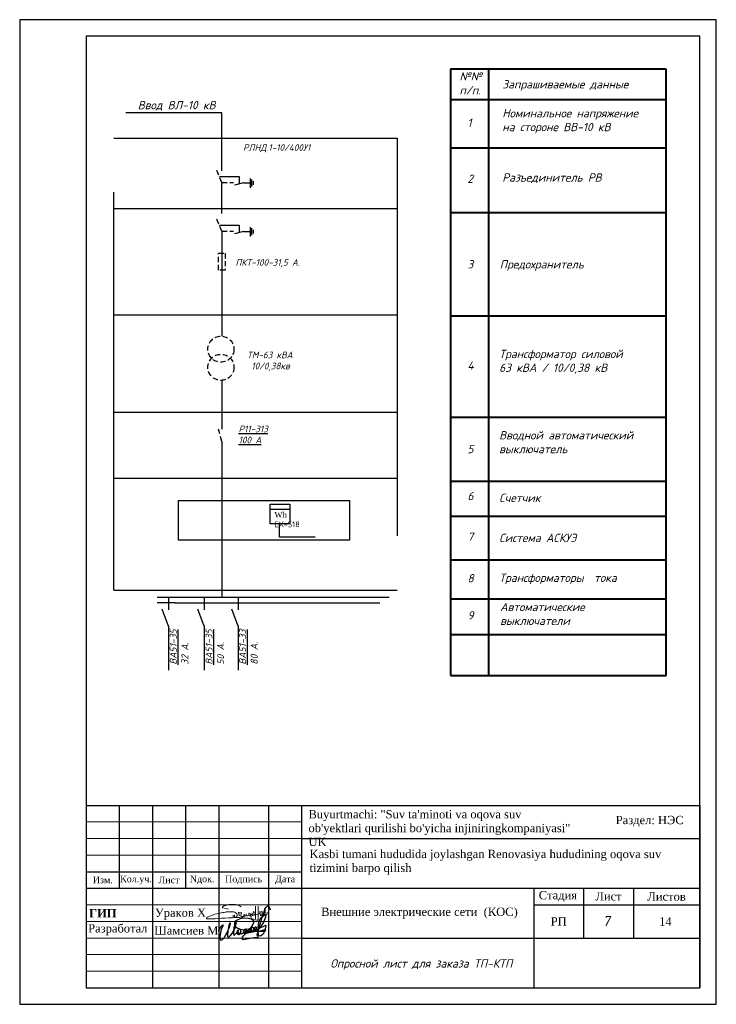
# Model space of a CAD drawing. Header units: metres. Extents: x 703615 to 712205, y 4306166 to 4311183.
# Tile 102 of 256: x 708890 to 709100, y 4306635 to 4306932. Entities that reach past the tile are written whole.
import ezdxf

# ---------------------------------------------------------------- set-up
doc = ezdxf.new("R2010")
doc.units = ezdxf.units.M
doc.header["$LTSCALE"] = 0.5
for name, pattern in [('ACAD_ISO03W100', [30, 12, -18]), ('ACAD_ISO08W100', [36, 24, -3, 6, -3]), ('HIDDEN2', [4.7625, 3.175, -1.5875])]:
    doc.linetypes.add(name, pattern=pattern)
for name, color, linetype, lineweight in [('Графа', 7, 'Continuous', 30), ('Графа 20', 7, 'Continuous', 20), ('ПЛАН', 250, 'Continuous', 30), ('Слой размерная', 7, 'Continuous', 13), ('Формат', 7, 'Continuous', 25)]:
    doc.layers.add(name, color=color, linetype=linetype, lineweight=lineweight)
doc.layers.add('Таблицы', color=7, linetype='Continuous')
doc.layers.add('Титульный лист', color=7, linetype='Continuous')
doc.styles.add('Arial UPS', font='times.ttf', dxfattribs={"height": 2.5})
doc.styles.add('ISOCPEUR текстовый', font='isocpeur.ttf', dxfattribs={"width": 0.8, "oblique": 15})
doc.styles.get("Standard").update_dxf_attribs({"font": 'times.ttf'})
doc.styles.add('Style-RUSSIAN_1251 I 0.32289', font='isocpeui.ttf')
doc.styles.add('Times new roman', font='timesbd.ttf', dxfattribs={"height": 3})
doc.styles.add('X_ISO', font='isocpeui.ttf')
doc.styles.add('ГОСТ 250', font='isocpeui.ttf', dxfattribs={"height": 250})

# ---------------------------------------------------------------- blocks, each defined once
blk = doc.blocks.new('A$C194E077B')
at = {"color": 5, "lineweight": 20}
for points in [[(-162, 200), (-240, 221), (-364, 241), (-364, 276), (-310, 307), (-248, 324), (-145, 351), (-37, 351), (76, 351), (195, 319), (266, 278)], [(42, -99), (83, -76), (96, -68), (110, -53), (122, -42), (131, -27), (137, -5), (137, 22), (125, 42), (110, 57), (100, 67), (80, 78), (58, 91), (13, 103), (-19, 112), (-87, 112), (-127, 112), (-231, 105), (-249, 100), (-271, 100), (-317, 88), (-348, 80), (-409, 70), (-436, 66), (-497, 49), (-543, 37), (-617, 24), (-665, 5), (-728, -12), (-787, -37), (-841, -58), (-859, -64), (-880, -77), (-894, -91), (-904, -101), (-904, -112), (-894, -123), (-871, -130), (-840, -134), (-808, -134), (-760, -134), (-737, -134), (-654, -127), (-612, -124), (-491, -116), (-389, -109), (-287, -102), (-158, -97), (-39, -97), (85, -89), (174, -89), (222, -82), (269, -75), (318, -67), (369, -63), (369, -63)], [(0, 0), (0, -92)], [(41, 2), (41, -98)], [(203, -24), (196, 1), (191, 21), (185, 44), (185, 65), (176, 81), (169, 93), (189, 73), (200, 70), (220, 70), (242, 70), (259, 75), (272, 78), (279, 90), (279, 70), (274, 51), (262, 26), (252, 0), (252, -16), (261, -33), (282, -45), (303, -50), (329, -43), (347, -33), (361, -19), (368, -6), (371, 33), (368, -6), (372, -22), (382, -27), (392, -33), (406, -29), (418, -26), (433, -12), (438, -3), (438, 39), (438, -3), (453, -18), (464, -25), (477, -25), (504, -20), (521, -3), (528, 9), (524, 23), (522, 41), (522, 48), (526, 55), (535, 63), (549, 63), (569, 49), (579, 25), (585, 1), (580, -18), (565, -26), (549, -26), (531, -8), (528, 9)], [(835, 300), (835, -171), (799, -177), (729, -165), (620, -121), (593, -75), (602, -42), (665, -20), (730, 7), (798, 17), (885, 36), (885, 36), (905, 45)], [(593, 2), (615, 20), (621, 30), (635, 45), (637, 70), (635, 45), (635, 19), (646, 1), (664, -10), (680, -10), (701, 0), (705, 13), (705, 35), (699, 66), (686, 94), (680, 122)], [(682, 123), (691, 107), (705, 87), (717, 87)], [(748, 299), (746, -138)], [(898, 116), (898, 60), (906, 31), (917, -11)], [(910, 55), (903, 116)], [(952, -13), (967, 14), (978, 53), (978, 112), (973, 131)], [(962, 114), (967, 97), (978, 53), (987, 20), (1013, 5), (1032, 10), (1061, 39), (1076, 96), (1076, 123), (1074, 180)], [(1064, 182), (1056, 151), (1045, 113), (1045, 80), (1055, 46), (1070, 20), (1088, 9), (1109, 9), (1132, 31), (1138, 57), (1138, 93)]]:
    blk.add_lwpolyline(points, dxfattribs=at)
for centre, radius, start, end in [((681, 122), 1.13, 41.4, 190.5897), ((901, 116), 2.8, 15.3098, 164.5601), ((899, 54), 10.7, 301.2071, 10.1496), ((979, 116), 16.6, 111.912, 188.6151), ((1068, 178), 5.72, 18.1801, 138.9915), ((935, -4), 19.1, 202.8625, 330.9274)]:
    blk.add_arc(centre, radius, start, end, dxfattribs=at)
blk = doc.blocks.new('подпись')
at = {"color": 5, "lineweight": 25, "ltscale": 100}
for points in [[(0, 0), (-197, 126), (-197, 309), (-123, 591), (567, 1632), (953, 2109), (1273, 2414), (1527, 2589), (1215, 1792), (928, 1029), (653, 301), (452, -351), (337, -1266), (279, -1948), (312, -2490), (402, -2825), (550, -3092), (838, -3149), (1109, -3069), (1379, -2844), (1823, -2349), (2373, -1422), (2702, -820), (3274, 231), (3712, 1254), (3950, 2044), (4122, 2646), (4211, 2957), (4211, 3165), (4040, 3165), (3851, 2974), (3638, 2341), (3506, 1674), (3350, 976), (3274, 231), (3120, -1415), (3120, -1857), (3317, -2036), (3605, -2048), (3851, -1891), (4171, -1590), (4828, -736), (5198, -126), (5526, 553), (5978, 1354), (6150, 1952), (6273, 2417), (6429, 2974), (6479, 3340), (6421, 3531), (6214, 3468), (6044, 3207), (5855, 2707), (5740, 2219), (5543, 1396), (5452, 721), (5411, -824), (5461, -1293), (5617, -1293), (5822, -1224), (5929, -1113), (6273, -759), (6627, -458), (6988, -4), (7045, 320), (6939, 431), (6799, 332), (6709, 53), (6700, -324), (6717, -835), (6955, -991), (7218, -1090), (7530, -1056), (7694, -915), (7834, -793), (8039, -515), (8113, -294), (8146, 53), (8129, 576), (7965, 831), (7710, 907), (7407, 862), (7218, 698), (7054, 351), (7012, -4), (7054, -324), (7210, -671), (7456, -747), (7694, -660), (7883, -515), (8055, -370), (8146, -202), (8211, -4), (8129, 65), (7973, -160), (7990, -469), (8055, -770), (8417, -824), (8712, -759), (8967, -637), (9230, -458), (9509, -225), (9780, -15), (9977, 286), (10034, 629), (9977, 831), (9706, 907), (9468, 785), (9279, 553), (9098, 198), (9041, -149), (9090, -435), (9369, -602), (9706, -648), (9911, -480), (10174, -225), (10420, 42), (10510, 297), (10584, 698), (10568, 919), (10420, 1029), (10207, 976), (10010, 698), (9886, 419), (9854, 19), (9886, -271), (10108, -435), (10412, -458), (10855, -458), (11085, -347), (11274, -149), (11545, 88), (11791, 343), (11865, 530), (11800, 896), (11520, 1098), (11241, 1098), (11052, 907), (10962, 553), (11020, 187), (11274, -191), (11611, -271), (12013, -206), (12284, -46), (12596, 210), (12842, 507), (13056, 896), (13064, 1239), (12933, 1437), (12686, 1510), (12407, 1510), (12169, 1251), (12046, 946), (12071, 358), (12292, 92), (12686, -76), (13105, -8), (13524, 259), (13779, 480), (13959, 751), (13992, 1163), (14008, 1575), (13828, 1742), (13549, 1720), (13302, 1476), (13261, 1174), (13327, 717), (13639, 595), (14017, 648), (14362, 782), (14731, 961), (15125, 1228), (15511, 1540), (15955, 2143), (16685, 3313), (17038, 4339), (17548, 5552), (17580, 6032), (17392, 6143), (17194, 6143), (16833, 5990), (16193, 5479), (15462, 4778), (15068, 4042), (14772, 3424), (14616, 2547), (14575, 1575), (14534, -259), (14624, -1304), (14608, -1571), (14509, -1796), (14378, -1750), (14378, -1449), (14821, 583), (15035, 1498), (15240, 2360), (16053, 5014), (16858, 7447), (17203, 8388), (17548, 9017), (17942, 9475), (18172, 9647), (18574, 9475), (18829, 9334), (19058, 8846), (19149, 8160)], [(14813, -2173), (13228, -2295), (12276, -2455), (10970, -2715), (9780, -2959), (9016, -3058), (8614, -2879), (8515, -2555), (8819, -2032), (9180, -1590), (9599, -1129), (10954, 61), (11537, 782), (12276, 1910), (12785, 2795), (12982, 3378), (13007, 3779), (12842, 4164), (12440, 4484), (11980, 4724), (11052, 4945), (9525, 5029), (7850, 4785), (6725, 4362), (5978, 3759), (5699, 3115), (5715, 2555), (5855, 2131), (6339, 1670), (6963, 1285), (8031, 946), (9985, 480), (11405, 252), (12851, 210), (14312, 153), (14780, 175)], [(14756, 172), (16102, 122), (16866, 194), (17342, 294), (17531, 404), (17416, 522), (16973, 572), (16603, 553), (16119, 435), (15404, 153), (14945, -65), (14608, -267), (14370, -477), (14238, -785), (14206, -1216), (14353, -1502), (14977, -1605), (15593, -1453), (16004, -1266), (16423, -927), (16726, -557), (16907, -175), (17104, 362), (17285, 824), (17531, 1521), (17638, 2009), (17498, 2238), (17104, 2219), (16464, 1842), (15823, 1502), (15437, 1373), (15347, 1350), (15306, 1350)]]:
    blk.add_lwpolyline(points, dxfattribs=at)
blk = doc.blocks.new('shtamp')
at = {"layer": 'Графа'}
for p, q in [((-958.64, -109.4), (-773.64, -109.4)), ((-958.64, -109.4), (-958.64, -164.4)), ((-948.64, -109.4), (-948.64, -134.4)), ((-938.64, -109.4), (-938.64, -164.4)), ((-928.64, -109.4), (-928.64, -134.4)), ((-918.64, -109.4), (-918.64, -164.4)), ((-903.64, -109.4), (-903.64, -164.4)), ((-893.64, -109.4), (-893.64, -164.4)), ((-773.64, -109.4), (-773.64, -164.4)), ((-893.64, -119.4), (-773.64, -119.4)), ((-958.64, -129.4), (-893.64, -129.4)), ((-958.64, -134.4), (-773.64, -134.4)), ((-823.64, -134.4), (-823.64, -164.4)), ((-808.64, -134.4), (-808.64, -149.4)), ((-793.64, -134.4), (-793.64, -149.4)), ((-823.64, -139.4), (-773.64, -139.4)), ((-893.64, -149.4), (-773.64, -149.4)), ((-958.64, -164.4), (-773.64, -164.4))]:
    blk.add_line(p, q, dxfattribs=at)
at = {"layer": 'Графа 20'}
for p, q in [((-958.64, -114.4), (-893.64, -114.4)), ((-958.64, -119.4), (-893.64, -119.4)), ((-958.64, -124.4), (-893.64, -124.4)), ((-958.64, -139.4), (-893.64, -139.4)), ((-958.64, -144.4), (-893.64, -144.4)), ((-958.64, -149.4), (-893.64, -149.4)), ((-958.64, -154.4), (-893.64, -154.4)), ((-958.64, -159.4), (-893.64, -159.4))]:
    blk.add_line(p, q, dxfattribs=at)
at = {"color": 7, "lineweight": 30, "xscale": 0.008941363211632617, "yscale": 0.008941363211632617, "zscale": 0.008941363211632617}
blk.add_blockref('A$C194E077B', (-914.26, -142.47), dxfattribs=at)
at = {"color": 0, "linetype": 'ByBlock', "lineweight": 25, "xscale": 0.0008018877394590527, "yscale": 0.0008018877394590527, "zscale": 0.0008018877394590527}
blk.add_blockref('подпись', (-918.5, -147.47), dxfattribs=at)
at = {"layer": 'ПЛАН', "color": 18, "lineweight": 9, "true_color": 0x000000, "insert": (-957.73, -140.68), "char_height": 2.5, "width": 7.3567, "attachment_point": 1, "line_spacing_factor": 0.6, "style": 'Times new roman'}
blk.add_mtext('ГИП', dxfattribs=at)
at = {"layer": 'Слой размерная', "color": 7, "linetype": 'Continuous', "lineweight": 20, "char_height": 2.5, "attachment_point": 5}
for s, insert, width in [('{\\fISOCPEUR|b1|i1|c204|p34;\\H0.8333x;\\C256; }Раздел: НЭС', (-789.38, -114.18), 21.2008), ('{\\fTimes New Roman|b0|i0|c204|p18;Стадия}', (-816.39, -136.85, -293.72), 20), ('{\\fTimes New Roman|b0|i0|c204|p18;Лист}', (-801.14, -136.85, -293.72), 15), ('{\\fTimes New Roman|b0|i0|c204|p18;Листов}', (-783.64, -136.9, -293.72), 20)]:
    blk.add_mtext(s, dxfattribs=dict(at, insert=insert, width=width))
at = {"layer": 'Слой размерная', "color": 7, "lineweight": 20, "attachment_point": 5}
for s, insert, char_height, width in [('{\\fTimes New Roman|b0|i0|c204|p18;Изм.}', (-953.59, -131.9), 2, 10.0865), ('{\\fTimes New Roman|b0|i0|c204|p18;Кол.уч.}', (-943.59, -131.9), 2, 9.9135), ('{\\fTimes New Roman|b0|i0|c204|p18;Лист}', (-933.64, -131.9), 2, 10), ('{\\fTimes New Roman|b0|i0|c0|p18;N\\fTimes New Roman|b0|i0|c204|p18;док.}', (-923.64, -131.86), 2, 10), ('{\\fTimes New Roman|b0|i0|c204|p18;Подпись}', (-911.14, -131.9), 2, 15), ('{\\fTimes New Roman|b0|i0|c204|p18;Дата}', (-898.64, -131.9), 2, 10), ('{\\fTimes New Roman|b0|i0|c204|p18;РП}', (-816.15, -144.4, -293.72), 2.5, 20), ('14', (-783.99, -144.4, -293.72), 2.5, 20)]:
    blk.add_mtext(s, dxfattribs=dict(at, insert=insert, char_height=char_height, width=width))
at = {"layer": 'Таблицы', "ltscale": 0.6, "insert": (-858.13, -141.89), "char_height": 2.5, "width": 68.985, "attachment_point": 5, "style": 'ISOCPEUR текстовый'}
blk.add_mtext('{\\fTimes New Roman|b0|i0|c204|p18;\\Q0;\\W1;\\C7;Внешние электрические сети\\fTimes New Roman|b0|i0|c0|p18; \\fTimes New Roman|b0|i0|c204|p18; (КОС)}', dxfattribs=at)
at = {"layer": 'Титульный лист', "linetype": 'Continuous', "ltscale": 1000, "char_height": 2.5, "attachment_point": 1, "style": 'Arial UPS'}
for s, insert, width in [('\\pxql;{\\C7;Buyurtmachi: "Suv ta\'minoti va oqova suv ob\'yektlari qurilishi bo\'yicha injiniringkompaniyasi" UK}', (-891.58, -110.81), 80.0407), ('\\pxql;{\\H1.00436x;\\C7;Kasbi tumani hududida joylashgan Renovasiya hududining oqova suv\\Ptizimini barpo\\C256; qilish}', (-891.28, -122.79), 134.0404)]:
    blk.add_mtext(s, dxfattribs=dict(at, insert=insert, width=width))
at = {"layer": 'Формат', "color": 7, "ltscale": 100, "char_height": 2.5, "width": 20, "attachment_point": 5}
for s, insert in [('Ураков Х', (-930.18, -142.17)), ('Разработал', (-949.08, -146.89)), ('Шамсиев М', (-928.43, -147.17))]:
    blk.add_mtext(s, dxfattribs=dict(at, insert=insert))

msp = doc.modelspace()

# ---------------------------------------------------------------- linework, layer by layer
at = {"lineweight": 40}
for p, q in [((709019.96, 4306917.12, 321.54), (709019.96, 4306734.18, 321.54)), ((709084.93, 4306917.12, 321.54), (709019.96, 4306917.12, 321.54)), ((709031.37, 4306917.12, 321.54), (709031.37, 4306734.18, 321.54)), ((709084.93, 4306734.18, 321.54), (709084.93, 4306917.12, 321.54)), ((709084.93, 4306907.86, 321.54), (709019.96, 4306907.86, 321.54)), ((709084.93, 4306893.25, 321.54), (709019.96, 4306893.25, 321.54)), ((709084.93, 4306873.83, 321.54), (709019.96, 4306873.83, 321.54)), ((709084.93, 4306842.58, 321.54), (709019.96, 4306842.58, 321.54)), ((709084.93, 4306812.04, 321.54), (709019.96, 4306812.04, 321.54)), ((709084.93, 4306792.75, 321.54), (709019.96, 4306792.75, 321.54)), ((709084.93, 4306782.21, 321.54), (709019.96, 4306782.21, 321.54)), ((709019.96, 4306769.13, 321.54), (709084.93, 4306769.13, 321.54)), ((709084.93, 4306757.21, 321.54), (709019.96, 4306757.21, 321.54)), ((709084.93, 4306746.45, 321.54), (709019.96, 4306746.45, 321.54)), ((709019.96, 4306734.18, 321.54), (709084.93, 4306734.18, 321.54))]:
    msp.add_line(p, q, dxfattribs=at)
for p, q in [((708950.99, 4306903.95, 321.54), (708922.01, 4306903.95, 321.54)), ((708950.99, 4306886.41, 321.54), (708950.99, 4306903.95, 321.54)), ((708959.61, 4306881.3, 321.54), (708959.61, 4306884.15, 321.54)), ((708960.05, 4306881.7, 321.54), (708960.05, 4306883.87, 321.54)), ((708960.55, 4306882.21, 321.54), (708960.55, 4306883.34, 321.54)), ((708950.99, 4306873.57, 321.54), (708950.99, 4306882.89, 321.54)), ((708957.52, 4306882.83, 321.54), (708954.75, 4306882.12, 321.54)), ((708957.5, 4306882.84, 321.54), (708959.6, 4306882.84, 321.54)), ((708959.61, 4306866.61, 321.54), (708959.61, 4306869.46, 321.54)), ((708960.05, 4306867.01, 321.54), (708960.05, 4306869.18, 321.54)), ((708960.55, 4306867.52, 321.54), (708960.55, 4306868.65, 321.54)), ((708950.99, 4306868.2, 321.54), (708950.99, 4306836.56, 321.54)), ((708957.52, 4306868.14, 321.54), (708954.75, 4306867.43, 321.54)), ((708957.5, 4306868.15, 321.54), (708959.6, 4306868.15, 321.54)), ((708950.99, 4306823.26, 321.54), (708950.99, 4306808.53, 321.54)), ((708950.99, 4306804.8, 321.54), (708950.99, 4306786.97, 321.54)), ((708950.99, 4306786.97, 321.54), (708950.99, 4306768.77, 321.54)), ((708950.99, 4306778.25, 321.54), (708950.99, 4306757.81, 321.54)), ((708931.49, 4306757.81, 321.54), (709001.42, 4306757.81, 321.54))]:
    msp.add_line(p, q)
at = {"linetype": 'ACAD_ISO03W100', "ltscale": 20}
for p, q in [((708918.46, 4306896.31, 321.54), (709003.86, 4306896.31, 321.54)), ((708918.46, 4306760, 321.54), (708918.46, 4306896.31, 321.54)), ((709003.86, 4306896.31, 321.54), (709003.86, 4306760, 321.54)), ((708918.44, 4306875.04, 321.54), (709003.85, 4306875.04, 321.54)), ((708918.44, 4306843.06, 321.54), (709003.85, 4306843.06, 321.54)), ((708918.44, 4306813.7, 321.54), (709003.85, 4306813.7, 321.54)), ((708918.44, 4306793.73, 321.54), (709003.85, 4306793.73, 321.54)), ((708918.46, 4306760, 321.54), (709003.86, 4306760, 321.54)), ((708936.84, 4306756.15, 321.54), (708998.62, 4306756.15, 321.54))]:
    msp.add_line(p, q, dxfattribs=at)
at = {"linetype": 'HIDDEN2'}
for p, q in [((708950.99, 4306882.89, 321.54), (708949.45, 4306886.66, 321.54)), ((708950.99, 4306882.89, 321.54), (708954.53, 4306882.89, 321.54)), ((708950.99, 4306868.2, 321.54), (708949.45, 4306871.97, 321.54)), ((708950.99, 4306868.2, 321.54), (708954.53, 4306868.2, 321.54)), ((708950.99, 4306804.8, 321.54), (708949.99, 4306808.51, 321.54))]:
    msp.add_line(p, q, dxfattribs=at)
at = {"linetype": 'ACAD_ISO03W100', "ltscale": 5}
for p, q in [((708950.25, 4306884.76, 321.54), (708956.18, 4306884.76, 321.54)), ((708956.18, 4306884.76, 321.54), (708956.18, 4306882.49, 321.54)), ((708950.25, 4306870.07, 321.54), (708956.18, 4306870.07, 321.54)), ((708956.18, 4306870.07, 321.54), (708956.18, 4306867.8, 321.54))]:
    msp.add_line(p, q, dxfattribs=at)
at = {"ltscale": 30}
for p, q in [((708965.54, 4306784.44, 321.54), (708971.47, 4306784.44, 321.54)), ((708934.9, 4306757.81, 321.54), (708934.9, 4306753.99, 321.54)), ((708945.67, 4306757.81, 321.54), (708945.67, 4306753.99, 321.54)), ((708955.88, 4306757.81, 321.54), (708955.88, 4306753.99, 321.54)), ((708934.91, 4306749.1, 321.54), (708933.01, 4306754.21, 321.54)), ((708945.68, 4306749.1, 321.54), (708943.78, 4306754.21, 321.54)), ((708955.89, 4306749.1, 321.54), (708954, 4306754.21, 321.54)), ((708934.9, 4306749.32, 321.54), (708934.9, 4306735.8, 321.54)), ((708945.67, 4306749.32, 321.54), (708945.67, 4306735.8, 321.54)), ((708955.88, 4306749.32, 321.54), (708955.88, 4306735.8, 321.54))]:
    msp.add_line(p, q, dxfattribs=at)
at = {"lineweight": 25}
for p, q in [((708968.36, 4306775.94, 321.54), (708968.36, 4306779.88, 321.54)), ((708979.16, 4306775.94, 321.54), (708968.36, 4306775.94, 321.54))]:
    msp.add_line(p, q, dxfattribs=at)
at = {"linetype": 'ACAD_ISO03W100', "ltscale": 30}
msp.add_line((708936.83, 4306756.14, 321.54), (708931.49, 4306756.14, 321.54), dxfattribs=at)
at = {"linetype": 'Continuous', "lineweight": 25, "ltscale": 100, "elevation": 321.54}
msp.add_lwpolyline([(708890.04, 4306635.04), (709100.04, 4306635.04), (709100.04, 4306932.04), (708890.04, 4306932.04), (708890.04, 4306635.04)], dxfattribs=at)
at = {"linetype": 'Continuous', "lineweight": 30, "ltscale": 100, "elevation": 321.54}
msp.add_lwpolyline([(708910.04, 4306640.04), (709095.04, 4306640.04), (709095.04, 4306927.04), (708910.04, 4306927.04), (708910.04, 4306640.04)], dxfattribs=at)
at = {"linetype": 'HIDDEN2', "elevation": 321.54}
msp.add_lwpolyline([(708949.95, 4306861.62), (708951.94, 4306861.62), (708951.94, 4306856.53), (708949.95, 4306856.53)], close=True, dxfattribs=at)
at = {"linetype": 'ACAD_ISO03W100', "lineweight": 30, "ltscale": 30, "elevation": 321.54}
msp.add_lwpolyline([(708937.93, 4306786.97), (708989.42, 4306786.97), (708989.42, 4306775), (708937.93, 4306775)], close=True, dxfattribs=at)
at = {"ltscale": 30, "elevation": 321.54}
msp.add_lwpolyline([(708965.52, 4306785.9), (708971.48, 4306785.9), (708971.48, 4306779.94), (708965.52, 4306779.94)], close=True, dxfattribs=at)
at = {"linetype": 'HIDDEN2'}
for centre in [(708950.71, 4306832.64, 321.54), (708950.71, 4306827.18, 321.54)]:
    msp.add_circle(centre, 3.93, dxfattribs=at)

# ---------------------------------------------------------------- block references
at = {"color": 1, "lineweight": 50}
msp.add_blockref('shtamp', (709868.68, 4306804.44, 321.54), dxfattribs=at)

# ---------------------------------------------------------------- texts
at = {"linetype": 'ByBlock', "lineweight": 50, "style": 'Style-RUSSIAN_1251 I 0.32289'}
msp.add_text('7', height=3, dxfattribs=at).set_placement((709065.78, 4306658.68, 321.54))
at = {"ltscale": 30, "char_height": 2.5, "attachment_point": 1, "style": 'X_ISO'}
for s, insert, width in [('{\\fISOCPEUR|b0|i1|c204|p34;№№\\Pп/п.}', (709022.62, 4306916.19, 321.54), 41.5875), ('{\\fISOCPEUR|b0|i1|c204|p34;Запрашиваемые данные}', (709035.53, 4306913.8, 321.54), 41.5875), ('Номинальное напряжение\\Pна стороне ВВ-10 кВ', (709035.53, 4306905.08, 321.54), 49.191), ('{\\fISOCPEUR|b0|i1|c204|p34;1}', (709025.02, 4306902.22, 321.54), 41.5875), ('{\\fISOCPEUR|b0|i1|c204|p34;2}', (709025.02, 4306885.31, 321.54), 41.5875), ('{\\fISOCPEUR|b0|i1|c204|p34;Разъединитель РВ}', (709035.53, 4306885.69, 321.54), 49.191), ('{\\fISOCPEUR|b0|i1|c204|p34;3}', (709025.02, 4306859.52, 321.54), 41.5875), ('Предохранитель', (709034.75, 4306859.49, 321.54), 41.5875), ('Трансформатор силовой\\P63 кВА / 10/0,38 кВ', (709034.58, 4306832.47, 321.54), 41.5875), ('{\\fISOCPEUR|b0|i1|c204|p34;4}', (709025.02, 4306828.99, 321.54), 41.5875), ('Вводной автоматический выключатель', (709034.58, 4306807.93, 321.54), 41.5875), ('{\\fISOCPEUR|b0|i1|c204|p34;5}', (709025.02, 4306803.76, 321.54), 41.5875), ('{\\fISOCPEUR|b0|i1|c204|p34;6}', (709025.02, 4306789.6, 321.54), 41.5875), ('Счетчик', (709034.58, 4306789.06, 321.54), 41.5875), ('{\\fISOCPEUR|b0|i1|c204|p34;7}', (709025.02, 4306777.34, 321.54), 41.5875), ('Система АСКУЭ', (709034.58, 4306776.99, 321.54), 41.5875), ('{\\fISOCPEUR|b0|i1|c204|p34;8}', (709025.02, 4306764.81, 321.54), 41.5875), ('Трансформаторы  тока', (709034.58, 4306764.94, 321.54), 41.5875), ('Автоматические \\Pвыключатели', (709034.86, 4306756.13, 321.54), 61.5112), ('{\\fISOCPEUR|b0|i1|c204|p34;9}', (709025.02, 4306753.61, 321.54), 41.5875)]:
    msp.add_mtext(s, dxfattribs=dict(at, insert=insert, width=width))
at = {"linetype": 'ACAD_ISO08W100', "ltscale": 30, "insert": (708925.63, 4306907.51, 321.54), "char_height": 2.5, "width": 62.6146, "attachment_point": 1, "style": 'X_ISO'}
msp.add_mtext('Ввод {\\fISOCPEUR|b0|i1|c204|p34;В}Л-10 кВ', dxfattribs=at)
at = {"linetype": 'ACAD_ISO03W100', "ltscale": 30, "char_height": 2, "attachment_point": 1}
for s, insert, width, style in [('РЛНД.1-10/400У1', (708957.36, 4306894.47, 321.54), 21.3188, 'ГОСТ 250'), ('\\PПКТ-100-31,5 А.', (708955.1, 4306863.15, 321.54), 21.47, 'X_ISO'), ('\\P   ТМ-63 кВА\\P    10/0,38кв', (708954.78, 4306835.25, 321.54), 21.5353, 'X_ISO'), ('{\\LР11-313\\P100 А}', (708956.03, 4306809.6, 321.54), 24.5155, 'X_ISO')]:
    msp.add_mtext(s, dxfattribs=dict(at, insert=insert, width=width, style=style))
at = {"color": 5, "lineweight": 40, "insert": (708966.84, 4306783.54, 321.54), "char_height": 1.7203, "attachment_point": 1}
msp.add_mtext('{\\C0;Wh\\P\\fISOCPEUR|b0|i0|c204|p34;\\C256;ЕХ-518}', dxfattribs=at)
at = {"ltscale": 30, "char_height": 2.1, "width": 11.2001, "attachment_point": 1, "rotation": 90, "style": 'X_ISO'}
for s, insert in [('{\\LВА51-35\\P}32 А.', (708935.29, 4306737.48, 321.54)), ('{\\LВА51-35\\P}50 А.', (708946.06, 4306737.48, 321.54)), ('{\\LВА51-33\\P}80 А.', (708956.17, 4306737.48, 321.54))]:
    msp.add_mtext(s, dxfattribs=dict(at, insert=insert))
at = {"layer": 'Таблицы', "lineweight": 25, "ltscale": 0.6, "insert": (709011.13, 4306647.02, 321.54), "char_height": 2.5, "width": 67.2372, "attachment_point": 5, "style": 'X_ISO'}
msp.add_mtext('Опросной лист для заказа {\\C0;ТП-КТП}', dxfattribs=at)

doc.saveas('drawing.dxf')
